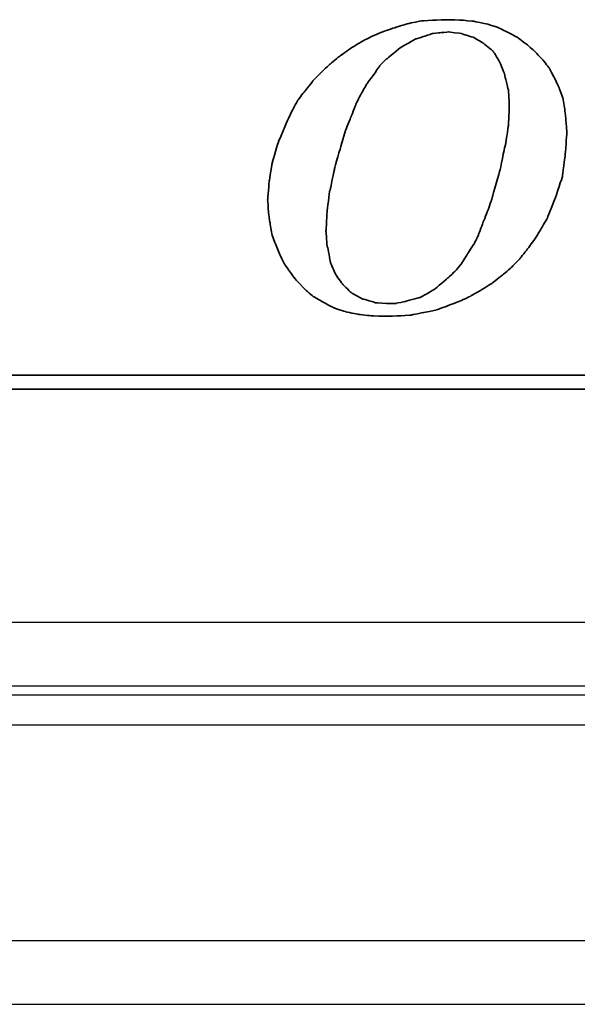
# Model space of a CAD drawing. Header units: millimetres. Extents: x 890 to 1299, y -232 to -73.
# Tile 34 of 53: x 1196 to 1209, y -211 to -187. Entities that reach past the tile are written whole.
import ezdxf

# ---------------------------------------------------------------- set-up
doc = ezdxf.new("R2010")
doc.units = ezdxf.units.MM
for name, color, linetype in [('DIM', 4, 'CONTINUOUS'), ('layer 1', 7, 'CONTINUOUS'), ('OUT', 3, 'CONTINUOUS')]:
    doc.layers.add(name, color=color, linetype=linetype)

# ---------------------------------------------------------------- blocks, each defined once
blk = doc.blocks.new('TBI MOTION logo(完整正式版)')
at = {"layer": 'layer 1', "color": 22, "lineweight": 35}
for points, knots in [([(-11.34375, -6.98375), (-11.34375, -6.98375), (-10.91375, -7.43875), (-10.91375, -7.43875), (-10.91375, -7.43875), (-10.91375, -7.43875), (-10.38625, -7.87125), (-10.38625, -7.87125), (-10.38625, -7.87125), (-10.38625, -7.87125), (-9.81125, -8.20375), (-9.81125, -8.20375), (-9.81125, -8.20375), (-9.81125, -8.20375), (-9.21125, -8.51875), (-9.21125, -8.51875), (-9.21125, -8.51875), (-9.21125, -8.51875), (-8.51625, -8.75875), (-8.51625, -8.75875), (-8.51625, -8.75875), (-8.51625, -8.75875), (-7.77125, -8.90375), (-7.77125, -8.90375), (-7.77125, -8.90375), (-7.77125, -8.90375), (-6.97875, -8.99875), (-6.97875, -8.99875), (-6.97875, -8.99875), (-6.97875, -8.99875), (-6.14125, -9.02375), (-6.14125, -9.02375), (-6.14125, -9.02375), (-6.14125, -9.02375), (-5.37125, -8.99875), (-5.37125, -8.99875), (-5.37125, -8.99875), (-5.37125, -8.99875), (-4.65375, -8.94875), (-4.65375, -8.94875), (-4.65375, -8.94875), (-4.65375, -8.94875), (-3.93375, -8.80625), (-3.93375, -8.80625), (-3.93375, -8.80625), (-3.93375, -8.80625), (-3.21375, -8.66375), (-3.21375, -8.66375), (-3.21375, -8.66375), (-3.21375, -8.66375), (-2.49375, -8.39875), (-2.49375, -8.39875), (-2.49375, -8.39875), (-2.49375, -8.39875), (-1.79875, -8.13375), (-1.79875, -8.13375), (-1.79875, -8.13375), (-1.79875, -8.13375), (-1.17375, -7.84375), (-1.17375, -7.84375), (-1.17375, -7.84375), (-1.17375, -7.84375), (-0.52375, -7.46375), (-0.52375, -7.46375), (-0.52375, -7.46375), (-0.52375, -7.46375), (0.10124, -7.07875), (0.10124, -7.07875), (0.10124, -7.07875), (0.10124, -7.07875), (0.67625, -6.62375), (0.67625, -6.62375), (0.67625, -6.62375), (0.67625, -6.62375), (1.24874, -6.14375), (1.24874, -6.14375), (1.24874, -6.14375), (1.24874, -6.14375), (1.72874, -5.64125), (1.72874, -5.64125), (1.72874, -5.64125), (1.72874, -5.64125), (2.18624, -5.06375), (2.18624, -5.06375), (2.18624, -5.06375), (2.18624, -5.06375), (2.61625, -4.48874), (2.61625, -4.48874), (2.61625, -4.48874), (2.61625, -4.48874), (3.00125, -3.83874), (3.00125, -3.83874), (3.00125, -3.83874), (3.00125, -3.83874), (3.36124, -3.21374), (3.36124, -3.21374), (3.36124, -3.21374), (3.36124, -3.21374), (3.84374, -1.99125), (3.84374, -1.99125), (3.84374, -1.99125), (3.84374, -1.99125), (4.22625, -0.81875), (4.22625, -0.81875), (4.22625, -0.81875), (4.22625, -0.81875), (4.39125, 0.45624), (4.39125, 0.45624), (4.39125, 0.45624), (4.39125, 0.45624), (4.48874, 1.70124), (4.48874, 1.70124), (4.48874, 1.70124), (4.48874, 1.70124), (4.43874, 2.44625), (4.43874, 2.44625), (4.43874, 2.44625), (4.43874, 2.44625), (4.36874, 3.14125), (4.36874, 3.14125), (4.36874, 3.14125), (4.36874, 3.14125), (4.25125, 3.81125), (4.25125, 3.81125), (4.25125, 3.81125), (4.25125, 3.81125), (4.03124, 4.41125), (4.03124, 4.41125), (4.03124, 4.41125), (4.03124, 4.41125), (3.74374, 5.01125), (3.74374, 5.01125), (3.74374, 5.01125), (3.74374, 5.01125), (3.43124, 5.58875), (3.43124, 5.58875), (3.43124, 5.58875), (3.43124, 5.58875), (3.02625, 6.09125), (3.02625, 6.09125), (3.02625, 6.09125), (3.02625, 6.09125), (2.59374, 6.54875), (2.59374, 6.54875), (2.59374, 6.54875), (2.59374, 6.54875), (2.09124, 6.98125), (2.09124, 6.98125), (2.09124, 6.98125), (2.09124, 6.98125), (1.56124, 7.36625), (1.56124, 7.36625), (1.56124, 7.36625), (1.56124, 7.36625), (0.98624, 7.67625), (0.98624, 7.67625), (0.98624, 7.67625), (0.98624, 7.67625), (0.38624, 7.96375), (0.38624, 7.96375), (0.38624, 7.96375), (0.38624, 7.96375), (-0.25875, 8.15625), (-0.25875, 8.15625), (-0.25875, 8.15625), (-0.25875, 8.15625), (-0.98125, 8.30125), (-0.98125, 8.30125), (-0.98125, 8.30125), (-0.98125, 8.30125), (-1.70124, 8.37125), (-1.70124, 8.37125), (-1.70124, 8.37125), (-1.70124, 8.37125), (-2.49375, 8.39624), (-2.49375, 8.39624), (-2.49375, 8.39624), (-2.49375, 8.39624), (-3.28625, 8.37125), (-3.28625, 8.37125), (-3.28625, 8.37125), (-3.28625, 8.37125), (-4.05125, 8.32125), (-4.05125, 8.32125), (-4.05125, 8.32125), (-4.05125, 8.32125), (-4.77375, 8.18125), (-4.77375, 8.18125), (-4.77375, 8.18125), (-4.77375, 8.18125), (-5.51625, 7.96375), (-5.51625, 7.96375), (-5.51625, 7.96375), (-5.51625, 7.96375), (-6.21125, 7.72625), (-6.21125, 7.72625), (-6.21125, 7.72625), (-6.21125, 7.72625), (-6.92875, 7.43625), (-6.92875, 7.43625), (-6.92875, 7.43625), (-6.92875, 7.43625), (-7.57875, 7.10125), (-7.57875, 7.10125), (-7.57875, 7.10125), (-7.57875, 7.10125), (-8.24875, 6.69125), (-8.24875, 6.69125), (-8.24875, 6.69125), (-8.24875, 6.69125), (-8.84875, 6.26125), (-8.84875, 6.26125), (-8.84875, 6.26125), (-8.84875, 6.26125), (-9.42625, 5.78125), (-9.42625, 5.78125), (-9.42625, 5.78125), (-9.42625, 5.78125), (-9.95375, 5.30125), (-9.95375, 5.30125), (-9.95375, 5.30125), (-9.95375, 5.30125), (-10.43375, 4.79624), (-10.43375, 4.79624), (-10.43375, 4.79624), (-10.43375, 4.79624), (-10.88875, 4.22125), (-10.88875, 4.22125), (-10.88875, 4.22125), (-10.88875, 4.22125), (-11.29875, 3.69375), (-11.29875, 3.69375), (-11.29875, 3.69375), (-11.29875, 3.69375), (-11.63375, 3.09125), (-11.63375, 3.09125), (-11.63375, 3.09125), (-11.63375, 3.09125), (-11.91875, 2.49625), (-11.91875, 2.49625), (-11.91875, 2.49625), (-11.91875, 2.49625), (-12.44875, 1.24625), (-12.44875, 1.24625), (-12.44875, 1.24625), (-12.44875, 1.24625), (-12.80875, 0.06874), (-12.80875, 0.06874), (-12.80875, 0.06874), (-12.80875, 0.06874), (-12.99875, -1.07875), (-12.99875, -1.07875), (-12.99875, -1.07875), (-12.99875, -1.07875), (-13.09375, -2.18375), (-13.09375, -2.18375), (-13.09375, -2.18375), (-13.09375, -2.18375), (-13.04875, -2.85375), (-13.04875, -2.85375), (-13.04875, -2.85375), (-13.04875, -2.85375), (-12.97375, -3.50375), (-12.97375, -3.50375), (-12.97375, -3.50375), (-12.97375, -3.50375), (-12.95375, -3.50375), (-12.95375, -3.50375), (-12.95375, -3.50375), (-12.95375, -3.50375), (-12.85375, -4.17375), (-12.85375, -4.17375), (-12.85375, -4.17375), (-12.85375, -4.17375), (-12.63875, -4.77624), (-12.63875, -4.77624), (-12.63875, -4.77624), (-12.63875, -4.77624), (-12.39875, -5.35125), (-12.39875, -5.35125), (-12.39875, -5.35125), (-12.39875, -5.35125), (-12.11375, -5.92875), (-12.11375, -5.92875), (-12.11375, -5.92875), (-12.11375, -5.92875), (-11.75375, -6.45375), (-11.75375, -6.45375), (-11.75375, -6.45375), (-11.75375, -6.45375), (-11.34375, -6.98375), (-11.34375, -6.98375)], [0, 0, 0, 0, 0.01369863, 0.01369863, 0.01369863, 0.01369864, 0.02739726, 0.02739726, 0.02739726, 0.02739727, 0.04109589, 0.04109589, 0.04109589, 0.0410959, 0.05479452, 0.05479452, 0.05479452, 0.05479453, 0.06849315, 0.06849315, 0.06849315, 0.06849316, 0.08219178, 0.08219178, 0.08219178, 0.08219179, 0.09589041, 0.09589041, 0.09589041, 0.09589042, 0.10958904, 0.10958904, 0.10958904, 0.10958905, 0.12328767, 0.12328767, 0.12328767, 0.12328768, 0.1369863, 0.1369863, 0.1369863, 0.13698631, 0.15068493, 0.15068493, 0.15068493, 0.15068494, 0.16438356, 0.16438356, 0.16438356, 0.16438357, 0.17808219, 0.17808219, 0.17808219, 0.1780822, 0.19178082, 0.19178082, 0.19178082, 0.19178083, 0.20547945, 0.20547945, 0.20547945, 0.20547946, 0.21917808, 0.21917808, 0.21917808, 0.21917809, 0.23287671, 0.23287671, 0.23287671, 0.23287672, 0.24657534, 0.24657534, 0.24657534, 0.24657535, 0.26027397, 0.26027397, 0.26027397, 0.26027398, 0.2739726, 0.2739726, 0.2739726, 0.27397261, 0.28767123, 0.28767123, 0.28767123, 0.28767124, 0.30136986, 0.30136986, 0.30136986, 0.30136987, 0.31506849, 0.31506849, 0.31506849, 0.3150685, 0.32876712, 0.32876712, 0.32876712, 0.32876713, 0.34246575, 0.34246575, 0.34246575, 0.34246576, 0.35616438, 0.35616438, 0.35616438, 0.35616439, 0.36986301, 0.36986301, 0.36986301, 0.36986302, 0.38356164, 0.38356164, 0.38356164, 0.38356165, 0.39726027, 0.39726027, 0.39726027, 0.39726028, 0.4109589, 0.4109589, 0.4109589, 0.41095891, 0.42465753, 0.42465753, 0.42465753, 0.42465754, 0.43835616, 0.43835616, 0.43835616, 0.43835617, 0.45205479, 0.45205479, 0.45205479, 0.4520548, 0.46575342, 0.46575342, 0.46575342, 0.46575343, 0.47945205, 0.47945205, 0.47945205, 0.47945206, 0.49315068, 0.49315068, 0.49315068, 0.49315069, 0.50684932, 0.50684932, 0.50684932, 0.50684933, 0.52054795, 0.52054795, 0.52054795, 0.52054796, 0.53424658, 0.53424658, 0.53424658, 0.53424659, 0.54794521, 0.54794521, 0.54794521, 0.54794522, 0.56164384, 0.56164384, 0.56164384, 0.56164385, 0.57534247, 0.57534247, 0.57534247, 0.57534248, 0.5890411, 0.5890411, 0.5890411, 0.58904111, 0.60273973, 0.60273973, 0.60273973, 0.60273974, 0.61643836, 0.61643836, 0.61643836, 0.61643837, 0.63013699, 0.63013699, 0.63013699, 0.630137, 0.64383562, 0.64383562, 0.64383562, 0.64383563, 0.65753425, 0.65753425, 0.65753425, 0.65753426, 0.67123288, 0.67123288, 0.67123288, 0.67123289, 0.68493151, 0.68493151, 0.68493151, 0.68493152, 0.69863014, 0.69863014, 0.69863014, 0.69863015, 0.71232877, 0.71232877, 0.71232877, 0.71232878, 0.7260274, 0.7260274, 0.7260274, 0.72602741, 0.73972603, 0.73972603, 0.73972603, 0.73972604, 0.75342466, 0.75342466, 0.75342466, 0.75342467, 0.76712329, 0.76712329, 0.76712329, 0.7671233, 0.78082192, 0.78082192, 0.78082192, 0.78082193, 0.79452055, 0.79452055, 0.79452055, 0.79452056, 0.80821918, 0.80821918, 0.80821918, 0.80821919, 0.82191781, 0.82191781, 0.82191781, 0.82191782, 0.83561644, 0.83561644, 0.83561644, 0.83561645, 0.84931507, 0.84931507, 0.84931507, 0.84931508, 0.8630137, 0.8630137, 0.8630137, 0.86301371, 0.87671233, 0.87671233, 0.87671233, 0.87671234, 0.89041096, 0.89041096, 0.89041096, 0.89041097, 0.90410959, 0.90410959, 0.90410959, 0.9041096, 0.91780822, 0.91780822, 0.91780822, 0.91780823, 0.93150685, 0.93150685, 0.93150685, 0.93150686, 0.94520548, 0.94520548, 0.94520548, 0.94520549, 0.95890411, 0.95890411, 0.95890411, 0.95890412, 0.97260274, 0.97260274, 0.97260274, 0.97260275, 0.98630137, 0.98630137, 0.98630137, 0.98630138, 1, 1, 1, 1]), ([(-8.77875, 1.03124), (-8.77875, 1.03124), (-8.51625, 1.89625), (-8.51625, 1.89625), (-8.51625, 1.89625), (-8.51625, 1.89625), (-8.20375, 2.66375), (-8.20375, 2.66375), (-8.20375, 2.66375), (-8.20375, 2.66375), (-7.91625, 3.38125), (-7.91625, 3.38125), (-7.91625, 3.38125), (-7.91625, 3.38125), (-7.91625, 3.40624), (-7.91625, 3.40624), (-7.91625, 3.40624), (-7.91625, 3.40624), (-7.57875, 4.07624), (-7.57875, 4.07624), (-7.57875, 4.07624), (-7.57875, 4.07624), (-7.24375, 4.65125), (-7.24375, 4.65125), (-7.24375, 4.65125), (-7.24375, 4.65125), (-7.21875, 4.65125), (-7.21875, 4.65125), (-7.21875, 4.65125), (-7.21875, 4.65125), (-7.21875, 4.67624), (-7.21875, 4.67624), (-7.21875, 4.67624), (-7.21875, 4.67624), (-6.83625, 5.20375), (-6.83625, 5.20375), (-6.83625, 5.20375), (-6.83625, 5.20375), (-6.49875, 5.68625), (-6.49875, 5.68625), (-6.49875, 5.68625), (-6.49875, 5.68625), (-6.49875, 5.70625), (-6.49875, 5.70625), (-6.49875, 5.70625), (-6.49875, 5.70625), (-6.11625, 6.09125), (-6.11625, 6.09125), (-6.11625, 6.09125), (-6.11625, 6.09125), (-6.09125, 6.09125), (-6.09125, 6.09125), (-6.09125, 6.09125), (-6.09125, 6.09125), (-5.27375, 6.76625), (-5.27375, 6.76625), (-5.27375, 6.76625), (-5.27375, 6.76625), (-5.24875, 6.76625), (-5.24875, 6.76625), (-5.24875, 6.76625), (-5.24875, 6.76625), (-5.24875, 6.78625), (-5.24875, 6.78625), (-5.24875, 6.78625), (-5.24875, 6.78625), (-4.38875, 7.26624), (-4.38875, 7.26624), (-4.38875, 7.26624), (-4.38875, 7.26624), (-4.36125, 7.26624), (-4.36125, 7.26624), (-4.36125, 7.26624), (-4.36125, 7.26624), (-3.93375, 7.41125), (-3.93375, 7.41125), (-3.93375, 7.41125), (-3.93375, 7.41125), (-3.47375, 7.55625), (-3.47375, 7.55625), (-3.47375, 7.55625), (-3.47375, 7.55625), (-3.45375, 7.55625), (-3.45375, 7.55625), (-3.45375, 7.55625), (-3.45375, 7.55625), (-3.42875, 7.58124), (-3.42875, 7.58124), (-3.42875, 7.58124), (-3.42875, 7.58124), (-2.97375, 7.62625), (-2.97375, 7.62625), (-2.97375, 7.62625), (-2.97375, 7.62625), (-2.49375, 7.67625), (-2.49375, 7.67625), (-2.49375, 7.67625), (-2.49375, 7.67625), (-2.46875, 7.67625), (-2.46875, 7.67625), (-2.46875, 7.67625), (-2.46875, 7.67625), (-1.70124, 7.58124), (-1.70124, 7.58124), (-1.70124, 7.58124), (-1.70124, 7.58124), (-1.67875, 7.55625), (-1.67875, 7.55625), (-1.67875, 7.55625), (-1.67875, 7.55625), (-1.65375, 7.55625), (-1.65375, 7.55625), (-1.65375, 7.55625), (-1.65375, 7.55625), (-1.03125, 7.36625), (-1.03125, 7.36625), (-1.03125, 7.36625), (-1.03125, 7.36625), (-1.00625, 7.36625), (-1.00625, 7.36625), (-1.00625, 7.36625), (-1.00625, 7.36625), (-0.43124, 7.02624), (-0.43124, 7.02624), (-0.43124, 7.02624), (-0.43124, 7.02624), (-0.40625, 7.00624), (-0.40625, 7.00624), (-0.40625, 7.00624), (-0.40625, 7.00624), (0.12124, 6.57124), (0.12124, 6.57124), (0.12124, 6.57124), (0.12124, 6.57124), (0.14624, 6.54875), (0.14624, 6.54875), (0.14624, 6.54875), (0.14624, 6.54875), (0.17124, 6.52375), (0.17124, 6.52375), (0.17124, 6.52375), (0.17124, 6.52375), (0.55625, 5.89875), (0.55625, 5.89875), (0.55625, 5.89875), (0.55625, 5.89875), (0.55625, 5.87625), (0.55625, 5.87625), (0.55625, 5.87625), (0.55625, 5.87625), (0.84124, 5.15625), (0.84124, 5.15625), (0.84124, 5.15625), (0.84124, 5.15625), (0.84124, 5.13125), (0.84124, 5.13125), (0.84124, 5.13125), (0.84124, 5.13125), (1.03624, 4.31875), (1.03624, 4.31875), (1.03624, 4.31875), (1.03624, 4.31875), (1.05624, 4.31875), (1.05624, 4.31875), (1.05624, 4.31875), (1.05624, 4.31875), (1.05624, 4.29125), (1.05624, 4.29125), (1.05624, 4.29125), (1.05624, 4.29125), (1.10625, 3.33125), (1.10625, 3.33125), (1.10625, 3.33125), (1.10625, 3.33125), (1.10625, 3.30875), (1.10625, 3.30875), (1.10625, 3.30875), (1.10625, 3.30875), (1.05624, 2.20624), (1.05624, 2.20624), (1.05624, 2.20624), (1.05624, 2.20624), (1.05624, 2.18124), (1.05624, 2.18124), (1.05624, 2.18124), (1.05624, 2.18124), (0.86624, 0.93624), (0.86624, 0.93624), (0.86624, 0.93624), (0.86624, 0.93624), (0.84124, 0.93624), (0.84124, 0.93624), (0.84124, 0.93624), (0.84124, 0.93624), (0.55625, -0.45874), (0.55625, -0.45874), (0.55625, -0.45874), (0.55625, -0.45874), (0.12124, -1.99125), (0.12124, -1.99125), (0.12124, -1.99125), (0.12124, -1.99125), (0.12124, -2.01874), (0.12124, -2.01874), (0.12124, -2.01874), (0.12124, -2.01874), (-0.13874, -2.78375), (-0.13874, -2.78375), (-0.13874, -2.78375), (-0.13874, -2.78375), (-0.43124, -3.50375), (-0.43124, -3.50375), (-0.43124, -3.50375), (-0.43124, -3.50375), (-0.69375, -4.19875), (-0.69375, -4.19875), (-0.69375, -4.19875), (-0.69375, -4.19875), (-0.69375, -4.22375), (-0.69375, -4.22375), (-0.69375, -4.22375), (-0.69375, -4.22375), (-0.98125, -4.82374), (-0.98125, -4.82374), (-0.98125, -4.82374), (-0.98125, -4.82374), (-1.00625, -4.82374), (-1.00625, -4.82374), (-1.00625, -4.82374), (-1.00625, -4.82374), (-1.33875, -5.35125), (-1.33875, -5.35125), (-1.33875, -5.35125), (-1.33875, -5.35125), (-1.67875, -5.87875), (-1.67875, -5.87875), (-1.67875, -5.87875), (-1.67875, -5.87875), (-1.67875, -5.90375), (-1.67875, -5.90375), (-1.67875, -5.90375), (-1.67875, -5.90375), (-2.05875, -6.35875), (-2.05875, -6.35875), (-2.05875, -6.35875), (-2.05875, -6.35875), (-2.08375, -6.38375), (-2.08375, -6.38375), (-2.08375, -6.38375), (-2.08375, -6.38375), (-2.46875, -6.74375), (-2.46875, -6.74375), (-2.46875, -6.74375), (-2.46875, -6.74375), (-3.25875, -7.41625), (-3.25875, -7.41625), (-3.25875, -7.41625), (-3.25875, -7.41625), (-3.28625, -7.43875), (-3.28625, -7.43875), (-3.28625, -7.43875), (-3.28625, -7.43875), (-4.12375, -7.91875), (-4.12375, -7.91875), (-4.12375, -7.91875), (-4.12375, -7.91875), (-4.14875, -7.91875), (-4.14875, -7.91875), (-4.14875, -7.91875), (-4.14875, -7.91875), (-4.17125, -7.91875), (-4.17125, -7.91875), (-4.17125, -7.91875), (-4.17125, -7.91875), (-5.03375, -8.15875), (-5.03375, -8.15875), (-5.03375, -8.15875), (-5.03375, -8.15875), (-5.51625, -8.25625), (-5.51625, -8.25625), (-5.51625, -8.25625), (-5.51625, -8.25625), (-5.54125, -8.27875), (-5.54125, -8.27875), (-5.54125, -8.27875), (-5.54125, -8.27875), (-5.56375, -8.27875), (-5.56375, -8.27875), (-5.56375, -8.27875), (-5.56375, -8.27875), (-5.99625, -8.27875), (-5.99625, -8.27875), (-5.99625, -8.27875), (-5.99625, -8.27875), (-6.76375, -8.23125), (-6.76375, -8.23125), (-6.76375, -8.23125), (-6.76375, -8.23125), (-6.78875, -8.23125), (-6.78875, -8.23125), (-6.78875, -8.23125), (-6.78875, -8.23125), (-6.78875, -8.20375), (-6.78875, -8.20375), (-6.78875, -8.20375), (-6.78875, -8.20375), (-7.45875, -8.01375), (-7.45875, -8.01375), (-7.45875, -8.01375), (-7.45875, -8.01375), (-7.48375, -8.01375), (-7.48375, -8.01375), (-7.48375, -8.01375), (-7.48375, -8.01375), (-7.50875, -8.01375), (-7.50875, -8.01375), (-7.50875, -8.01375), (-7.50875, -8.01375), (-8.13125, -7.67875), (-8.13125, -7.67875), (-8.13125, -7.67875), (-8.13125, -7.67875), (-8.15625, -7.65375), (-8.15625, -7.65375), (-8.15625, -7.65375), (-8.15625, -7.65375), (-8.65875, -7.17375), (-8.65875, -7.17375), (-8.65875, -7.17375), (-8.65875, -7.17375), (-8.68375, -7.14875), (-8.68375, -7.14875), (-8.68375, -7.14875), (-8.68375, -7.14875), (-9.08875, -6.57375), (-9.08875, -6.57375), (-9.08875, -6.57375), (-9.08875, -6.57375), (-9.11375, -6.54875), (-9.11375, -6.54875), (-9.11375, -6.54875), (-9.11375, -6.54875), (-9.11375, -6.52875), (-9.11375, -6.52875), (-9.11375, -6.52875), (-9.11375, -6.52875), (-9.40375, -5.85375), (-9.40375, -5.85375), (-9.40375, -5.85375), (-9.40375, -5.85375), (-9.40375, -5.82875), (-9.40375, -5.82875), (-9.40375, -5.82875), (-9.40375, -5.82875), (-9.56875, -4.96875), (-9.56875, -4.96875), (-9.56875, -4.96875), (-9.56875, -4.96875), (-9.59375, -4.94375), (-9.59375, -4.94375), (-9.59375, -4.94375), (-9.59375, -4.94375), (-9.66375, -4.03375), (-9.66375, -4.03375), (-9.66375, -4.03375), (-9.66375, -4.03375), (-9.66375, -4.00875), (-9.66375, -4.00875), (-9.66375, -4.00875), (-9.66375, -4.00875), (-9.59375, -2.85375), (-9.59375, -2.85375), (-9.59375, -2.85375), (-9.59375, -2.85375), (-9.45125, -1.65875), (-9.45125, -1.65875), (-9.45125, -1.65875), (-9.45125, -1.65875), (-9.42625, -1.63375), (-9.42625, -1.63375), (-9.42625, -1.63375), (-9.42625, -1.63375), (-9.16125, -0.33875), (-9.16125, -0.33875), (-9.16125, -0.33875), (-9.16125, -0.33875), (-8.77875, 1.00624), (-8.77875, 1.00624), (-8.77875, 1.00624), (-8.77875, 1.00624), (-8.77875, 1.03124), (-8.77875, 1.03124)], [0, 0, 0, 0, 0.01020408, 0.01020408, 0.01020408, 0.01020409, 0.02040816, 0.02040816, 0.02040816, 0.02040817, 0.03061224, 0.03061224, 0.03061224, 0.03061225, 0.04081633, 0.04081633, 0.04081633, 0.04081634, 0.05102041, 0.05102041, 0.05102041, 0.05102042, 0.06122449, 0.06122449, 0.06122449, 0.0612245, 0.07142857, 0.07142857, 0.07142857, 0.07142858, 0.08163265, 0.08163265, 0.08163265, 0.08163266, 0.09183673, 0.09183673, 0.09183673, 0.09183674, 0.10204082, 0.10204082, 0.10204082, 0.10204083, 0.1122449, 0.1122449, 0.1122449, 0.11224491, 0.12244898, 0.12244898, 0.12244898, 0.12244899, 0.13265306, 0.13265306, 0.13265306, 0.13265307, 0.14285714, 0.14285714, 0.14285714, 0.14285715, 0.15306122, 0.15306122, 0.15306122, 0.15306123, 0.16326531, 0.16326531, 0.16326531, 0.16326532, 0.17346939, 0.17346939, 0.17346939, 0.1734694, 0.18367347, 0.18367347, 0.18367347, 0.18367348, 0.19387755, 0.19387755, 0.19387755, 0.19387756, 0.20408163, 0.20408163, 0.20408163, 0.20408164, 0.21428571, 0.21428571, 0.21428571, 0.21428572, 0.2244898, 0.2244898, 0.2244898, 0.22448981, 0.23469388, 0.23469388, 0.23469388, 0.23469389, 0.24489796, 0.24489796, 0.24489796, 0.24489797, 0.25510204, 0.25510204, 0.25510204, 0.25510205, 0.26530612, 0.26530612, 0.26530612, 0.26530613, 0.2755102, 0.2755102, 0.2755102, 0.27551021, 0.28571429, 0.28571429, 0.28571429, 0.2857143, 0.29591837, 0.29591837, 0.29591837, 0.29591838, 0.30612245, 0.30612245, 0.30612245, 0.30612246, 0.31632653, 0.31632653, 0.31632653, 0.31632654, 0.32653061, 0.32653061, 0.32653061, 0.32653062, 0.33673469, 0.33673469, 0.33673469, 0.3367347, 0.34693878, 0.34693878, 0.34693878, 0.34693879, 0.35714286, 0.35714286, 0.35714286, 0.35714287, 0.36734694, 0.36734694, 0.36734694, 0.36734695, 0.37755102, 0.37755102, 0.37755102, 0.37755103, 0.3877551, 0.3877551, 0.3877551, 0.38775511, 0.39795918, 0.39795918, 0.39795918, 0.39795919, 0.40816327, 0.40816327, 0.40816327, 0.40816328, 0.41836735, 0.41836735, 0.41836735, 0.41836736, 0.42857143, 0.42857143, 0.42857143, 0.42857144, 0.43877551, 0.43877551, 0.43877551, 0.43877552, 0.44897959, 0.44897959, 0.44897959, 0.4489796, 0.45918367, 0.45918367, 0.45918367, 0.45918368, 0.46938776, 0.46938776, 0.46938776, 0.46938777, 0.47959184, 0.47959184, 0.47959184, 0.47959185, 0.48979592, 0.48979592, 0.48979592, 0.48979593, 0.5, 0.5, 0.5, 0.50000001, 0.51020408, 0.51020408, 0.51020408, 0.51020409, 0.52040816, 0.52040816, 0.52040816, 0.52040817, 0.53061224, 0.53061224, 0.53061224, 0.53061225, 0.54081633, 0.54081633, 0.54081633, 0.54081634, 0.55102041, 0.55102041, 0.55102041, 0.55102042, 0.56122449, 0.56122449, 0.56122449, 0.5612245, 0.57142857, 0.57142857, 0.57142857, 0.57142858, 0.58163265, 0.58163265, 0.58163265, 0.58163266, 0.59183673, 0.59183673, 0.59183673, 0.59183674, 0.60204082, 0.60204082, 0.60204082, 0.60204083, 0.6122449, 0.6122449, 0.6122449, 0.61224491, 0.62244898, 0.62244898, 0.62244898, 0.62244899, 0.63265306, 0.63265306, 0.63265306, 0.63265307, 0.64285714, 0.64285714, 0.64285714, 0.64285715, 0.65306122, 0.65306122, 0.65306122, 0.65306123, 0.66326531, 0.66326531, 0.66326531, 0.66326532, 0.67346939, 0.67346939, 0.67346939, 0.6734694, 0.68367347, 0.68367347, 0.68367347, 0.68367348, 0.69387755, 0.69387755, 0.69387755, 0.69387756, 0.70408163, 0.70408163, 0.70408163, 0.70408164, 0.71428571, 0.71428571, 0.71428571, 0.71428572, 0.7244898, 0.7244898, 0.7244898, 0.72448981, 0.73469388, 0.73469388, 0.73469388, 0.73469389, 0.74489796, 0.74489796, 0.74489796, 0.74489797, 0.75510204, 0.75510204, 0.75510204, 0.75510205, 0.76530612, 0.76530612, 0.76530612, 0.76530613, 0.7755102, 0.7755102, 0.7755102, 0.77551021, 0.78571429, 0.78571429, 0.78571429, 0.7857143, 0.79591837, 0.79591837, 0.79591837, 0.79591838, 0.80612245, 0.80612245, 0.80612245, 0.80612246, 0.81632653, 0.81632653, 0.81632653, 0.81632654, 0.82653061, 0.82653061, 0.82653061, 0.82653062, 0.83673469, 0.83673469, 0.83673469, 0.8367347, 0.84693878, 0.84693878, 0.84693878, 0.84693879, 0.85714286, 0.85714286, 0.85714286, 0.85714287, 0.86734694, 0.86734694, 0.86734694, 0.86734695, 0.87755102, 0.87755102, 0.87755102, 0.87755103, 0.8877551, 0.8877551, 0.8877551, 0.88775511, 0.89795918, 0.89795918, 0.89795918, 0.89795919, 0.90816327, 0.90816327, 0.90816327, 0.90816328, 0.91836735, 0.91836735, 0.91836735, 0.91836736, 0.92857143, 0.92857143, 0.92857143, 0.92857144, 0.93877551, 0.93877551, 0.93877551, 0.93877552, 0.94897959, 0.94897959, 0.94897959, 0.9489796, 0.95918367, 0.95918367, 0.95918367, 0.95918368, 0.96938776, 0.96938776, 0.96938776, 0.96938777, 0.97959184, 0.97959184, 0.97959184, 0.97959185, 0.98979592, 0.98979592, 0.98979592, 0.98979593, 1, 1, 1, 1]), ([(75.90875, -9.47875), (75.90875, -9.47875), (75.90875, -12.28625), (75.90875, -12.28625), (75.90875, -12.28625), (75.90875, -12.28625), (75.90875, -12.47875), (75.90875, -12.47875), (75.90875, -12.47875), (75.90875, -12.47875), (75.71625, -12.47875), (75.71625, -12.47875), (75.71625, -12.47875), (75.71625, -12.47875), (-88.32875, -12.47875), (-88.32875, -12.47875), (-88.32875, -12.47875), (-88.32875, -12.47875), (-88.32875, -13.29375), (-88.32875, -13.29375), (-88.32875, -13.29375), (-88.32875, -13.29375), (82.89125, -13.29375), (82.89125, -13.29375), (82.89125, -13.29375), (82.89125, -13.29375), (75.90875, -9.47875), (75.90875, -9.47875)], [0, 0, 0, 0, 0.14285714, 0.14285714, 0.14285714, 0.14285715, 0.28571429, 0.28571429, 0.28571429, 0.2857143, 0.42857143, 0.42857143, 0.42857143, 0.42857144, 0.57142857, 0.57142857, 0.57142857, 0.57142858, 0.71428571, 0.71428571, 0.71428571, 0.71428572, 0.85714286, 0.85714286, 0.85714286, 0.85714287, 1, 1, 1, 1])]:
    blk.add_open_spline(points, degree=3, knots=knots, dxfattribs=at)

msp = doc.modelspace()

# ---------------------------------------------------------------- linework, layer by layer
at = {"layer": 'OUT', "color": 7}
for p, q in [((1251.984, -201.575), (1128.984, -201.575)), ((1251.984, -203.075), (1128.984, -203.075)), ((1090.877, -203.282), (1294.014, -203.282)), ((1090.517, -203.99), (1294.014, -203.99)), ((1090.127, -209.075), (1294.014, -209.075)), ((1044.014, -210.575), (1294.014, -210.575))]:
    msp.add_line(p, q, dxfattribs=at)

# ---------------------------------------------------------------- block references
at = {"layer": 'DIM', "color": 7, "xscale": 0.4013856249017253, "yscale": 0.4013856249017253, "zscale": 0.4013856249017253}
msp.add_blockref('TBI MOTION logo(完整正式版)', (1206.717, -190.736), dxfattribs=at)

doc.saveas('drawing.dxf')
